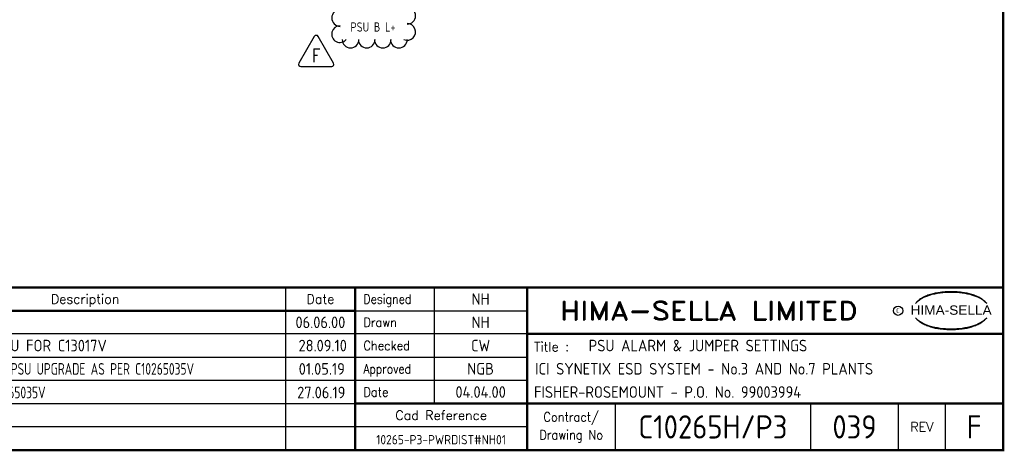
# Model space of a CAD drawing. Extents: x 0 to 408, y 0 to 275.
# Tile 2 of 3: x 193 to 405, y 0 to 93. Entities that reach past the tile are written whole.
import ezdxf
from ezdxf.enums import TextEntityAlignment as Align

# ---------------------------------------------------------------- set-up
doc = ezdxf.new("R2010")
doc.units = 0
doc.header["$MEASUREMENT"] = 0
doc.layers.get('0').update_dxf_attribs({"linetype": 'CONTINUOUS'})
for name, color, linetype in [('00-DRG_FRAME', 12, 'CONTINUOUS'), ('01-DRAW', 7, 'CONTINUOUS'), ('02-TEXT', 2, 'CONTINUOUS'), ('035-TEXT', 2, 'CONTINUOUS')]:
    doc.layers.add(name, color=color, linetype=linetype)
doc.styles.add('ARIAL', font='arial.ttf', dxfattribs={"height": 2.5})
doc.styles.add('ISO', font='iso.shx', dxfattribs={"height": 2.5})
doc.styles.add('ROMAND', font='ROMAND')
doc.styles.add('ROMANS', font='romans.shx', dxfattribs={"width": 0.8})

# ---------------------------------------------------------------- blocks, each defined once
blk = doc.blocks.new('A3-CONTRACT')
at = {"style": 'ISO'}
for tag, height, p in [('SCALE', 2.5, (106.86, 31.75)), ('DIMS', 2.5, (106.86, 26.75)), ('CONTRACT', 5, (342, 3)), ('CAD-REF', 2.5, (282, 1.75))]:
    blk.add_attdef(tag, text='', height=height, dxfattribs=at).set_placement(p, align=Align.CENTER)
for tag, p in [('TITLE_2', (303.75, 16.75)), ('TITLE_3', (303.5, 11.75))]:
    blk.add_attdef(tag, p, '', height=2.5, dxfattribs=at)
blk = doc.blocks.new('A3-REVA')
at = {"style": 'ISO'}
for tag, p in [('DESIGNED', (292, 31.75)), ('A', (117.7, 26.75)), ('DES', (127.7, 26.75)), ('DRN', (137.7, 26.75)), ('CHKD', (147.7, 26.75)), ('APPD', (157.7, 26.75)), ('DATE', (258, 26.75)), ('DRAWN', (292, 26.75)), ('CHECKED', (292, 21.75)), ('APPD', (292, 16.75)), ('DATE', (292, 11.75))]:
    blk.add_attdef(tag, text='', height=2.5, dxfattribs=at).set_placement(p, align=Align.CENTER)
blk.add_attdef('DESCRIPTION', (164.7, 26.75), '', height=2.5, dxfattribs=at)
blk = doc.blocks.new('A3-REVB')
at = {"style": 'ISO'}
for tag, p in [('B', (117.7, 21.75)), ('DES', (127.7, 21.75)), ('DRN', (137.7, 21.75)), ('CHKD', (147.7, 21.75)), ('APPD', (157.7, 21.75)), ('DATE', (258, 21.75))]:
    blk.add_attdef(tag, text='', height=2.5, dxfattribs=at).set_placement(p, align=Align.CENTER)
blk.add_attdef('DESCRIPTION', (164.7, 21.75), '', height=2.5, dxfattribs=at)
blk = doc.blocks.new('A3-TITLE')
at = {"style": 'ISO'}
blk.add_attdef('TITLE_1', (318.75, 21.75), '', height=2.5, dxfattribs=at)
for tag, p in [('DRGNO', (372.5, 3)), ('REV.', (398.25, 3))]:
    blk.add_attdef(tag, text='', height=5, dxfattribs=at).set_placement(p, align=Align.CENTER)
blk = doc.blocks.new('TRI-D')
at = {"layer": '01-DRAW'}
blk.add_lwpolyline([(-0.26, 2.55), (-2.34, -1.05, 0.57735), (-2.08, -1.5), (2.08, -1.5, 0.57735), (2.34, -1.05), (0.26, 2.55, 0.57735)], format="xyb", close=True, dxfattribs=at)
at = {"layer": '02-TEXT', "color": 2, "style": 'ROMANS', "width": 0.8}
blk.add_text('F', height=1.8, dxfattribs=at).set_placement((0, 0), align=Align.MIDDLE)
blk = doc.blocks.new('*U23')
at = {"color": 0, "linetype": 'ByBlock', "lineweight": -2}
for centre, start, end in [((-7.23, 4.96), 67.4635, 270), ((-5.43, 6.62), 0, 180), ((-1.97, 6.62), 0, 180), ((1.49, 6.62), 0, 180), ((4.96, 6.62), 0, 180), ((7.23, 5.43), 270, 138.7357), ((-7.23, 1.49), 90, 270), ((7.23, 1.97), 270, 90), ((7.23, -1.49), 270, 90), ((-7.23, -1.97), 90, 270), ((-7.23, -5.43), 90, 318.7357), ((7.23, -4.96), 247.4635, 90), ((-4.96, -6.62), 180, 0), ((-1.49, -6.62), 180, 0), ((1.97, -6.62), 180, 0), ((5.43, -6.62), 180, 0)]:
    blk.add_arc(centre, 1.8, start, end, dxfattribs=at)

msp = doc.modelspace()

# ---------------------------------------------------------------- linework, layer by layer
at = {"layer": '00-DRG_FRAME'}
for p, q in [((250, 35.5), (250, 0.5)), ((282, 35.5), (282, 10.5)), ((265, 30.5), (302, 30.5)), ((302, 25.5), (112.7, 25.5)), ((112.7, 20.5), (302, 20.5)), ((302, 15.5), (112.7, 15.5)), ((112.7, 10.5), (265, 10.5)), ((321, 10.5), (321, 0.5)), ((363, 10.5), (363, 0.5)), ((382, 0.5), (382, 10.5)), ((392, 10.5), (392, 0.5)), ((302, 5.5), (112.7, 5.5))]:
    msp.add_line(p, q, dxfattribs=at)
at = {"layer": '00-DRG_FRAME', "const_width": 0.5}
msp.add_lwpolyline([(14.5, 0.5), (404.5, 0.5), (404.5, 271.5), (14.5, 271.5)], close=True, dxfattribs=at)
for points in [[(404.5, 35.5), (14.5, 35.5)], [(265, 35.5), (265, 0.5)], [(302, 0.5), (302, 35.5)], [(265, 30.5), (72.5, 30.5)], [(404.5, 25.5), (302, 25.5)], [(265, 10.5), (404.5, 10.5)]]:
    msp.add_lwpolyline(points, dxfattribs=at)
at = {"layer": '00-DRG_FRAME', "color": 3}
msp.add_circle((381.88, 30.5), 1, dxfattribs=at)
for centre, radius, start, end in [((391.78, 24.7), 9.76, 107.5931, 113.9452), ((393.1, 18.5), 15.94, 89.2698, 106.3911), ((392.1, 23.52), 10.99, 96.0146, 107.3203), ((393.29, 16.31), 18.28, 92.8917, 97.3734), ((393.24, 18.86), 15.73, 89.7805, 93.1738), ((393.36, 18.86), 15.73, 86.8262, 90.2195), ((393.51, 18.5), 15.94, 73.6089, 90.7302), ((393.31, 16.31), 18.28, 82.6266, 87.1083), ((394.51, 23.52), 10.99, 72.6797, 83.9854), ((394.83, 24.7), 9.76, 66.0548, 72.4069), ((390.6, 26.83), 7.24, 106.0532, 133.5024), ((390.88, 27.01), 7.3, 130.419, 136.057), ((390.11, 28.1), 5.98, 122.244, 131.6154), ((389.75, 28.78), 5.21, 111.8206, 122.8668), ((396, 26.83), 7.24, 46.4976, 73.9468), ((396.85, 28.78), 5.21, 57.1332, 68.1794), ((396.49, 28.1), 5.98, 48.3846, 57.756), ((395.73, 27.01), 7.3, 43.943, 49.581), ((390.88, 34.04), 7.3, 223.943, 229.581), ((390.6, 34.23), 7.24, 226.4976, 253.9468), ((390.11, 32.96), 5.98, 228.3846, 237.756), ((389.75, 32.28), 5.21, 237.1332, 248.1794), ((396, 34.23), 7.24, 286.0532, 313.5024), ((396.85, 32.28), 5.21, 291.8206, 302.8668), ((396.49, 32.96), 5.98, 302.244, 311.6154), ((395.73, 34.04), 7.3, 310.419, 316.057), ((391.78, 36.36), 9.76, 246.0548, 252.4069), ((393.1, 42.56), 15.94, 253.6089, 270.7302), ((392.1, 37.54), 10.99, 252.6797, 263.9854), ((393.29, 44.75), 18.28, 262.6266, 267.1083), ((393.24, 42.19), 15.73, 266.8262, 270.2195), ((393.51, 42.56), 15.94, 269.2698, 286.3911), ((393.36, 42.19), 15.73, 269.7805, 273.1738), ((393.31, 44.75), 18.28, 272.8917, 277.3734), ((394.51, 37.54), 10.99, 276.0146, 287.3203), ((394.83, 36.36), 9.76, 287.5931, 293.9452)]:
    msp.add_arc(centre, radius, start, end, dxfattribs=at)

# ---------------------------------------------------------------- block references
at = {"color": 6}
msp.add_blockref('*U23', (268.96, 95.45), dxfattribs=at)
at = {"xscale": 1.6, "yscale": 1.6, "zscale": 1.6}
msp.add_blockref('TRI-D', (256.61, 85.42), dxfattribs=at)
ref = msp.add_blockref('A3-CONTRACT', (0, 0))
ref.add_attrib('CAD-REF', '10265-P3-PWRDIST#NH01', dxfattribs={"height": 2, "style": 'ISO'}).set_placement((283.48, 1.75), align=Align.CENTER)
ref.add_attrib('TITLE_2', 'ICI SYNETIX ESD SYSTEM - No.3 AND No.7 PLANTS', (303.75, 16.75), dxfattribs={"height": 2.5, "style": 'ISO'})
ref.add_attrib('TITLE_3', 'FISHER-ROSEMOUNT - P.O. No. 99003994', (303.5, 11.75), dxfattribs={"height": 2.5, "style": 'ISO'})
ref.add_attrib('CONTRACT', 'C10265H/P3', dxfattribs={"height": 5, "style": 'ISO'}).set_placement((342, 3), align=Align.CENTER)
at = {"layer": '035-TEXT'}
ref = msp.add_blockref('A3-REVA', (0, 0), dxfattribs=at)
ref.add_attrib('DESIGNED', 'NH', dxfattribs={"layer": '0', "height": 2.5, "style": 'ISO'}).set_placement((292, 31.75), align=Align.CENTER)
ref.add_attrib('DRAWN', 'NH', dxfattribs={"layer": '0', "height": 2.5, "style": 'ISO'}).set_placement((292, 26.75), align=Align.CENTER)
ref.add_attrib('CHECKED', 'CW', dxfattribs={"layer": '0', "height": 2.5, "style": 'ISO'}).set_placement((292, 21.75), align=Align.CENTER)
ref.add_attrib('APPD', 'NGB', dxfattribs={"layer": '0', "height": 2.5, "style": 'ISO'}).set_placement((292, 16.75), align=Align.CENTER)
ref.add_attrib('A', 'C', dxfattribs={"layer": '0', "height": 2.5, "style": 'ISO'}).set_placement((117.7, 26.75), align=Align.CENTER)
ref.add_attrib('DES', 'NH', dxfattribs={"layer": '0', "height": 2.5, "style": 'ISO'}).set_placement((127.7, 26.75), align=Align.CENTER)
ref.add_attrib('DRN', 'NH', dxfattribs={"layer": '0', "height": 2.5, "style": 'ISO'}).set_placement((137.7, 26.75), align=Align.CENTER)
ref.add_attrib('CHKD', 'CW', dxfattribs={"layer": '0', "height": 2.5, "style": 'ISO'}).set_placement((147.7, 26.75), align=Align.CENTER)
ref.add_attrib('APPD', 'NGB', dxfattribs={"layer": '0', "height": 2.5, "style": 'ISO'}).set_placement((157.7, 26.75), align=Align.CENTER)
ref.add_attrib('DESCRIPTION', 'AS BUILT.', (164.7, 26.75), dxfattribs={"layer": '0', "height": 2.5, "style": 'ISO'})
ref.add_attrib('DATE', '06.06.00', dxfattribs={"layer": '0', "height": 2.5, "style": 'ISO'}).set_placement((257.5, 26.75), align=Align.CENTER)
ref.add_attrib('DATE', '04.04.00', dxfattribs={"layer": '0', "height": 2.5, "style": 'ISO'}).set_placement((292, 11.75), align=Align.CENTER)
msp.add_blockref('A3-REVB', (0, 0), dxfattribs=at).add_auto_attribs({'B': 'D', 'DES': 'AD', 'DRN': 'WJB', 'CHKD': 'AD', 'APPD': 'MRS', 'DESCRIPTION': 'REPLACEMENT P.S.U FOR C13017V', 'DATE': '28.09.10'})
ref = msp.add_blockref('A3-TITLE', (0, 0), dxfattribs=at)
ref.add_attrib('TITLE_1', 'PSU ALARM & JUMPER SETTINGS', (315.25, 21.75), dxfattribs={"layer": '0', "height": 2.5, "style": 'ISO'})
ref.add_attrib('DRGNO', '039', dxfattribs={"layer": '0', "height": 5, "style": 'ISO'}).set_placement((372.5, 3), align=Align.CENTER)
ref.add_attrib('REV.', 'F', dxfattribs={"layer": '0', "height": 5, "style": 'ISO'}).set_placement((398.25, 3), align=Align.CENTER)
ref = msp.add_blockref('A3-REVB', (-0.2, -5.02), dxfattribs=at)
ref.add_attrib('B', 'E', dxfattribs={"layer": '0', "height": 2.5, "style": 'ISO'}).set_placement((117.5, 16.73), align=Align.CENTER)
ref.add_attrib('DES', 'DP', dxfattribs={"layer": '0', "height": 2.5, "style": 'ISO'}).set_placement((127.5, 16.73), align=Align.CENTER)
ref.add_attrib('DRN', 'HG', dxfattribs={"layer": '0', "height": 2.5, "style": 'ISO'}).set_placement((137.5, 16.73), align=Align.CENTER)
ref.add_attrib('CHKD', 'CT', dxfattribs={"layer": '0', "height": 2.5, "style": 'ISO'}).set_placement((147.5, 16.73), align=Align.CENTER)
ref.add_attrib('APPD', 'CT', dxfattribs={"layer": '0', "height": 2.5, "style": 'ISO'}).set_placement((157.5, 16.73), align=Align.CENTER)
ref.add_attrib('DESCRIPTION', 'PLANT 3/7 RACK AND PSU UPGRADE AS PER C10265035V', (164.5, 16.73), dxfattribs={"layer": '0', "height": 2.5, "style": 'ISO', "width": 0.8})
ref.add_attrib('DATE', '01.05.19', dxfattribs={"layer": '0', "height": 2.5, "style": 'ISO'}).set_placement((257.8, 16.73), align=Align.CENTER)
ref = msp.add_blockref('A3-REVB', (-0.31, -10.1), dxfattribs=at)
ref.add_attrib('B', 'F', dxfattribs={"layer": '0', "height": 2.5, "style": 'ISO'}).set_placement((117.39, 11.65), align=Align.CENTER)
ref.add_attrib('APPD', 'CT', dxfattribs={"layer": '0', "height": 2.5, "style": 'ISO'}).set_placement((157.39, 11.65), align=Align.CENTER)
ref.add_attrib('DESCRIPTION', 'AS BUILT AS PER C10265035V', (164.39, 11.65), dxfattribs={"layer": '0', "height": 2.5, "style": 'ISO', "width": 0.8})
ref.add_attrib('DATE', '27.06.19', dxfattribs={"layer": '0', "height": 2.5, "style": 'ISO'}).set_placement((257.69, 11.65), align=Align.CENTER)

# ---------------------------------------------------------------- texts
at = {"layer": '00-DRG_FRAME', "color": 4, "style": 'ROMAND'}
for s, p in [('Description', (206.85, 32)), ('Date', (257.5, 32))]:
    msp.add_text(s, height=2, dxfattribs=at).set_placement(p, align=Align.CENTER)
for s, width, p in [('Designed', 0.87, (266.75, 32)), ('Drawn', 0.9, (266.75, 27)), ('Checked', 0.9, (266.75, 22)), ('Approved', 0.85, (266.75, 17)), ('Date', 0.9, (266.75, 12))]:
    msp.add_text(s, height=2, dxfattribs=dict(at, width=width)).set_placement(p)
at = {"layer": '00-DRG_FRAME', "style": 'ROMAND', "width": 1.15}
msp.add_text('HIMA-SELLA LIMITED', height=4, dxfattribs=at).set_placement((341.1, 30.5), align=Align.MIDDLE)
at = {"layer": '00-DRG_FRAME', "color": 3, "style": 'ISO', "width": 0.9}
msp.add_text('C', height=1, dxfattribs=at).set_placement((381.84, 30), align=Align.CENTER)
at = {"layer": '00-DRG_FRAME', "style": 'ARIAL', "width": 1.05}
msp.add_text('HIMA-SELLA', height=2, dxfattribs=at).set_placement((393.3, 29.63), align=Align.CENTER)
at = {"layer": '00-DRG_FRAME', "color": 4, "style": 'ROMAND'}
msp.add_text('Title :', height=2, dxfattribs=at).set_placement((303.5, 21.75))
for s, p in [('Cad Reference', (283.5, 8)), ('REV', (387, 5.5))]:
    msp.add_text(s, height=2, dxfattribs=at).set_placement(p, align=Align.MIDDLE)
at = {"layer": '00-DRG_FRAME', "color": 4, "style": 'ROMAND', "width": 0.9}
for s, p in [('Contract/', (311.5, 7.5)), ('Drawing No', (311.5, 3.5))]:
    msp.add_text(s, height=2, dxfattribs=at).set_placement(p, align=Align.MIDDLE)
at = {"layer": '035-TEXT', "style": 'ISO', "width": 0.9}
msp.add_text('PSU B L+', height=2, dxfattribs=at).set_placement((273.69, 91.54), align=Align.MIDDLE_RIGHT)

doc.saveas('drawing.dxf')
